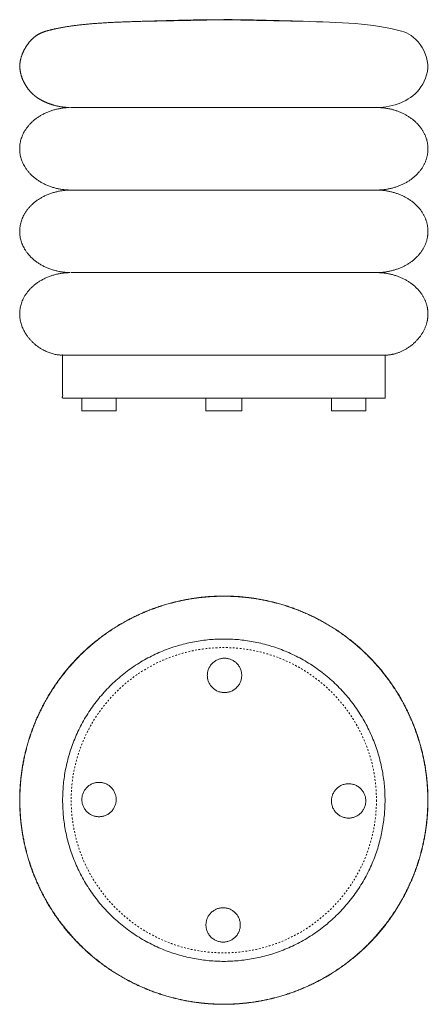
# Model space of a CAD drawing. Header units: millimetres. Extents: x -4464 to -2639, y -3467 to -2321.
# Tile 2 of 3: x -3792 to -3316, y -3467 to -2321. Entities that reach past the tile are written whole.
import ezdxf

# ---------------------------------------------------------------- set-up
doc = ezdxf.new("R2010")
doc.units = ezdxf.units.MM
doc.header["$MEASUREMENT"] = 0
doc.linetypes.add('Hidden', pattern=[4, 2, -2])
doc.layers.add('Default', color=7, linetype='Continuous', lineweight=18, true_color=0x000000)
doc.layers.add('Make2D$hidden$lines', color=254, linetype='Continuous', lineweight=0, true_color=0xbebebe)

msp = doc.modelspace()

# ---------------------------------------------------------------- linework, layer by layer
at = {"layer": 'Default', "linetype": 'Hidden'}
msp.add_circle((-3554.3, -3229.5), 177.7, dxfattribs=at)
at = {"layer": 'Default'}
for points, weights, degree, knots in [([(-3554.7, -2320.8), (-3560.3, -2320.7), (-3572.8, -2320.8), (-3592.4, -2321.1), (-3612.1, -2321.6), (-3633.8, -2322.2), (-3656.6, -2322.8), (-3681.6, -2323.7), (-3705.4, -2325.1), (-3726.4, -2327.2), (-3743.3, -2329.8), (-3754.1, -2332.1), (-3761.1, -2334), (-3765.9, -2335.6), (-3770.1, -2337.6), (-3773.8, -2340), (-3777.8, -2343.4), (-3782.2, -2348.4), (-3786.6, -2355.2), (-3790, -2362.9), (-3791.8, -2370.5), (-3791.9, -2377.7), (-3790.7, -2384.6), (-3788.2, -2391.6), (-3784.5, -2398.4), (-3780.6, -2403.5), (-3777, -2407.2), (-3773.9, -2409.8), (-3770.7, -2412.1), (-3767.4, -2414.1), (-3763.6, -2416.1), (-3758.2, -2418.4), (-3750.7, -2420.9), (-3741.8, -2422.6), (-3735.7, -2423), (-3732.9, -2423), (-3767.7, -2423.5), (-3792, -2443.3), (-3792, -2471.1), (-3792, -2499.2), (-3767.1, -2519.1), (-3732, -2519.1), (-3767.1, -2519.1), (-3792, -2539), (-3792, -2567.2), (-3792, -2595.3), (-3767.1, -2615.2), (-3732, -2615.2), (-3767.1, -2615.2), (-3792, -2635.1), (-3792, -2663.3), (-3792, -2691.4), (-3767.1, -2711.3), (-3742, -2711.3), (-3742, -2728), (-3742, -2744.6), (-3742, -2761.3), (-3679.4, -2761.3), (-3616.9, -2761.3), (-3554.3, -2761.3)], [1, 1, 1, 1, 1, 1, 1, 1, 1, 1, 1, 1, 1, 1, 1, 1, 1, 1, 1, 1, 1, 1, 1, 1, 1, 1, 1, 1, 1, 1, 1, 1, 1, 1, 1, 1, 0.809898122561, 0.812025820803, 1.00638309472, 0.809874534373, 0.80987449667, 1.00638295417, 0.80987449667, 0.809874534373, 1.00638309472, 0.809874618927, 0.809874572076, 1.00638295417, 0.809874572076, 0.809874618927, 1.00638309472, 0.809874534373, 0.80987449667, 1.00638295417, 1.00638295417, 1.00638295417, 1.00638295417, 1.00638295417, 1.00638295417, 1.00638295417], 3, [0, 0, 0, 0, 16.668785, 37.623104, 58.752372, 75.811319, 102.721621, 127.110297, 151.033486, 174.061771, 190.518384, 202.28765, 207.275802, 212.251968, 217.33029, 221.308199, 225.535208, 233.157396, 241.445826, 250.046928, 258.647883, 265.27862, 271.816586, 279.93525, 287.879519, 295.288806, 299.390788, 303.393207, 307.329389, 311.226366, 315.104729, 320.397993, 328.918471, 338.843835, 347.315322, 347.315322, 347.315322, 440.531349, 440.531349, 440.531349, 534.77914, 534.77914, 534.77914, 629.026931, 629.026931, 629.026931, 723.274699, 723.274699, 723.274699, 817.522467, 817.522467, 817.522467, 911.770258, 911.770258, 911.770258, 955.2038, 955.2038, 955.2038, 1142.86485, 1142.86485, 1142.86485, 1142.86485]), ([(-3375.8, -2423), (-3360.4, -2423.2), (-3345.7, -2427.9), (-3334.2, -2437.1), (-3322.5, -2446.5), (-3316.6, -2458.5), (-3316.6, -2471.1), (-3316.6, -2483.6), (-3322.5, -2495.7), (-3334.2, -2505.1), (-3345.9, -2514.4), (-3361, -2519.1), (-3376.6, -2519.1)], [0.994011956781, 0.900372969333, 0.853553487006, 0.853553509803, 0.85355353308, 0.902369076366, 1.00000013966, 0.902369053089, 0.853553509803, 0.853553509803, 0.853553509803, 0.902369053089, 1.00000013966], 3, [0.961797, 0.961797, 0.961797, 0.961797, 46.558466, 46.558466, 46.558466, 88.006694, 88.006694, 88.006694, 129.454931, 129.454931, 129.454931, 176.013393, 176.013393, 176.013393, 176.013393]), ([(-3376.6, -2519.1), (-3361, -2519.1), (-3345.9, -2523.8), (-3334.2, -2533.2), (-3322.5, -2542.6), (-3316.6, -2554.6), (-3316.6, -2567.2), (-3316.6, -2579.7), (-3322.5, -2591.8), (-3334.2, -2601.1), (-3345.9, -2610.5), (-3361, -2615.2), (-3376.6, -2615.2)], [1.00000013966, 0.902369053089, 0.853553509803, 0.853553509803, 0.853553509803, 0.902369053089, 1.00000013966, 0.902369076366, 0.85355353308, 0.853553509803, 0.853553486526, 0.902368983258, 1], 3, [0, 0, 0, 0, 46.558462, 46.558462, 46.558462, 88.006699, 88.006699, 88.006699, 129.454927, 129.454927, 129.454927, 176.013393, 176.013393, 176.013393, 176.013393]), ([(-3376.6, -2615.2), (-3361, -2615.2), (-3345.9, -2619.9), (-3334.2, -2629.3), (-3322.5, -2638.7), (-3316.6, -2650.7), (-3316.6, -2663.3), (-3316.6, -2675.8), (-3322.5, -2687.9), (-3332.7, -2697.2), (-3343, -2706.6), (-3355.4, -2711.3), (-3366.6, -2711.3)], [1, 0.902368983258, 0.853553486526, 0.853553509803, 0.85355353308, 0.902369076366, 1.00000013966, 0.902369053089, 0.853553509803, 0.853553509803, 0.853553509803, 0.902369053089, 1.00000013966], 3, [0, 0, 0, 0, 46.558466, 46.558466, 46.558466, 88.006694, 88.006694, 88.006694, 128.34995, 128.34995, 128.34995, 166.878086, 166.878086, 166.878086, 166.878086]), ([(-3792, -3229.5), (-3792, -3184.1), (-3775.3, -3142), (-3757.2, -3096.2), (-3722.4, -3061.4), (-3687.5, -3026.6), (-3641.8, -3008.5), (-3599.6, -2991.8), (-3554.3, -2991.8), (-3509, -2991.8), (-3466.8, -3008.5), (-3421.1, -3026.6), (-3386.2, -3061.4), (-3351.4, -3096.2), (-3333.3, -3142), (-3316.6, -3184.1), (-3316.6, -3229.5), (-3316.6, -3274.8), (-3333.3, -3316.9), (-3351.4, -3362.7), (-3386.2, -3397.5), (-3421.1, -3432.3), (-3466.8, -3450.4), (-3509, -3467.1), (-3554.3, -3467.1), (-3599.6, -3467.1), (-3641.8, -3450.4), (-3687.5, -3432.3), (-3722.4, -3397.5), (-3757.2, -3362.7), (-3775.3, -3316.9), (-3792, -3274.8), (-3792, -3229.5)], [1, 0.982290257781, 1, 0.979219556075, 1, 0.979219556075, 1, 0.982290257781, 1, 0.982290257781, 1, 0.979219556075, 1, 0.979219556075, 1, 0.982290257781, 1, 0.982290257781, 1, 0.979219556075, 1, 0.979219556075, 1, 0.982290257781, 1, 0.982290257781, 1, 0.979219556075, 1, 0.979219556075, 1, 0.982290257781, 1], 2, [0, 0, 0, 89.588477, 89.588477, 186.658553, 186.658553, 283.728628, 283.728628, 373.317105, 373.317105, 462.905582, 462.905582, 559.975658, 559.975658, 657.045733, 657.045733, 746.63421, 746.63421, 836.222688, 836.222688, 933.292763, 933.292763, 1030.362839, 1030.362839, 1119.951316, 1119.951316, 1209.539793, 1209.539793, 1306.609868, 1306.609868, 1403.679944, 1403.679944, 1493.268421, 1493.268421, 1493.268421]), ([(-3791.8, -3229.5), (-3791.8, -3184.2), (-3775.1, -3142), (-3757, -3096.3), (-3722.2, -3061.5), (-3687.5, -3026.7), (-3641.7, -3008.6), (-3599.6, -2992), (-3554.3, -2992)], [1, 0.982290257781, 1, 0.979219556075, 1, 0.979219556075, 1, 0.982290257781, 1], 2, [0, 0, 0, 89.527768, 89.527768, 186.532064, 186.532064, 283.53636, 283.53636, 373.064128, 373.064128, 373.064128]), ([(-3554.3, -2992), (-3509, -2992), (-3466.9, -3008.6), (-3421.1, -3026.7), (-3386.4, -3061.5), (-3351.6, -3096.3), (-3333.5, -3142), (-3316.8, -3184.2), (-3316.8, -3229.5)], [1, 0.982290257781, 1, 0.979219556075, 1, 0.979219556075, 1, 0.982290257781, 1], 2, [0, 0, 0, 89.527768, 89.527768, 186.532064, 186.532064, 283.53636, 283.53636, 373.064128, 373.064128, 373.064128]), ([(-3554.3, -3467), (-3599.6, -3467), (-3641.7, -3450.3), (-3687.5, -3432.2), (-3722.2, -3397.4), (-3757, -3362.6), (-3775.1, -3316.9), (-3791.8, -3274.8), (-3791.8, -3229.5)], [1, 0.982290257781, 1, 0.979219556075, 1, 0.979219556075, 1, 0.982290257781, 1], 2, [0, 0, 0, 89.527768, 89.527768, 186.532064, 186.532064, 283.53636, 283.53636, 373.064128, 373.064128, 373.064128]), ([(-3316.8, -3229.5), (-3316.8, -3274.8), (-3333.5, -3316.9), (-3351.6, -3362.6), (-3386.4, -3397.4), (-3421.1, -3432.2), (-3466.9, -3450.3), (-3509, -3467), (-3554.3, -3467)], [1, 0.982290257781, 1, 0.979219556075, 1, 0.979219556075, 1, 0.982290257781, 1], 2, [0, 0, 0, 89.527768, 89.527768, 186.532064, 186.532064, 283.53636, 283.53636, 373.064128, 373.064128, 373.064128])]:
    msp.add_rational_spline(points, weights, degree=degree, knots=knots, dxfattribs=at)
for points, degree in [([(-3554.3, -2320.7), (-3596.7, -2321.6), (-3639.1, -2322.4)], 2), ([(-3554.3, -2320.8), (-3554.4, -2320.8), (-3554.6, -2320.8), (-3554.7, -2320.8)], 3), ([(-3554.3, -2320.7), (-3511.9, -2321.6), (-3469.5, -2322.4)], 2), ([(-3554.3, -2320.7), (-3551.9, -2320.7), (-3549.6, -2320.7)], 2), ([(-3549.6, -2320.7), (-3523.3, -2320.7), (-3496.7, -2321.6), (-3469.5, -2322.4)], 3), ([(-3732.9, -2423), (-3732.9, -2423), (-3732.9, -2423), (-3732.8, -2423)], 3), ([(-3554.3, -2423), (-3643.6, -2423), (-3732.8, -2423)], 2), ([(-3376.6, -2423), (-3554.3, -2423), (-3732, -2423)], 2), ([(-3376.6, -2423), (-3376.6, -2423), (-3376.6, -2423)], 2), ([(-3376.6, -2519.1), (-3554.3, -2519.1), (-3732, -2519.1)], 2), ([(-3376.6, -2519.1), (-3376.6, -2519.1), (-3376.6, -2519.1)], 2), ([(-3376.6, -2615.2), (-3554.3, -2615.2), (-3732, -2615.2)], 2), ([(-3376.6, -2615.2), (-3376.6, -2615.2), (-3376.6, -2615.2)], 2), ([(-3366.6, -2711.3), (-3554.3, -2711.3), (-3742, -2711.3)], 2), ([(-3366.6, -2711.3), (-3366.6, -2711.3), (-3366.6, -2711.3)], 2), ([(-3366.6, -2711.3), (-3366.6, -2736.3), (-3366.6, -2761.3)], 2), ([(-3719.6, -2761.3), (-3719.6, -2768.8), (-3719.6, -2776.3)], 2), ([(-3699.6, -2761.3), (-3709.6, -2761.3), (-3719.6, -2761.3)], 2), ([(-3679.6, -2761.3), (-3689.6, -2761.3), (-3699.6, -2761.3)], 2), ([(-3679.6, -2761.3), (-3679.6, -2768.8), (-3679.6, -2776.3)], 2), ([(-3575.1, -2761.3), (-3575.1, -2768.8), (-3575.1, -2776.3)], 2), ([(-3535.1, -2761.3), (-3555.1, -2761.3), (-3575.1, -2761.3)], 2), ([(-3554.3, -2761.3), (-3460.5, -2761.3), (-3366.6, -2761.3)], 2), ([(-3533.5, -2761.3), (-3534.3, -2761.3), (-3535.1, -2761.3)], 2), ([(-3533.5, -2761.3), (-3533.5, -2768.8), (-3533.5, -2776.3)], 2), ([(-3429, -2761.3), (-3429, -2768.8), (-3429, -2776.3)], 2), ([(-3389, -2761.3), (-3409, -2761.3), (-3429, -2761.3)], 2), ([(-3389, -2761.3), (-3389, -2768.8), (-3389, -2776.3)], 2), ([(-3699.6, -2776.3), (-3709.6, -2776.3), (-3719.6, -2776.3)], 2), ([(-3679.6, -2776.3), (-3689.6, -2776.3), (-3699.6, -2776.3)], 2), ([(-3535.1, -2776.3), (-3555.1, -2776.3), (-3575.1, -2776.3)], 2), ([(-3533.5, -2776.3), (-3534.3, -2776.3), (-3535.1, -2776.3)], 2), ([(-3389, -2776.3), (-3409, -2776.3), (-3429, -2776.3)], 2)]:
    msp.add_open_spline(points, degree=degree, dxfattribs=at)
for points, weights, degree in [([(-3554.3, -2320.8), (-3552.6, -2320.7), (-3550.9, -2320.7)], [1, 0.999998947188, 1], 2), ([(-3732, -2423), (-3732.4, -2423), (-3732.9, -2423)], [1, 0.999980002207, 1], 2), ([(-3732.6, -2423), (-3732.7, -2423), (-3732.7, -2423), (-3732.8, -2423)], [0.995459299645, 0.995047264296, 0.994636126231, 0.994225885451], 3), ([(-3732.6, -2423), (-3732.3, -2423), (-3732, -2423)], [1, 0.999989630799, 1], 2), ([(-3376.6, -2423), (-3376.2, -2423), (-3375.8, -2423)], [1, 0.999983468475, 1], 2), ([(-3376.6, -2423), (-3376.3, -2423), (-3376, -2423)], [1, 0.999989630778, 1], 2)]:
    msp.add_rational_spline(points, weights, degree=degree, dxfattribs=at)
for points, knots in [([(-3469.5, -2322.4), (-3428.9, -2323.5), (-3386.9, -2324.4), (-3353.5, -2332.4), (-3345.4, -2334.4), (-3337.7, -2336.7), (-3330.6, -2343.7), (-3323.8, -2350.6), (-3317.5, -2361.7), (-3316.9, -2372.9), (-3316.2, -2383.7), (-3320.8, -2394.4), (-3327, -2402.1), (-3332.9, -2409.5), (-3340.2, -2414.1), (-3348.1, -2417.4), (-3356.9, -2421), (-3366.4, -2423), (-3375.8, -2423)], [1, 1, 1, 1, 117.970051, 117.970051, 117.970051, 144.426975, 144.426975, 144.426975, 178.503353, 178.503353, 178.503353, 211.373549, 211.373549, 211.373549, 238.173533, 238.173533, 238.173533, 266.753157, 266.753157, 266.753157, 266.753157]), ([(-3375.8, -2423), (-3375.8, -2423), (-3435.3, -2423), (-3494.8, -2423), (-3554.3, -2423)], [0, 0, 0, 0, 0.00017, 178.540433, 178.540433, 178.540433, 178.540433])]:
    msp.add_open_spline(points, degree=3, knots=knots, dxfattribs=at)
at = {"layer": 'Make2D$hidden$lines'}
for points, knots in [([(-3742, -3229.5), (-3742, -3041.8), (-3554.3, -3041.8), (-3366.6, -3041.8), (-3366.6, -3229.5), (-3366.6, -3417.1), (-3554.3, -3417.1), (-3742, -3417.1), (-3742, -3229.5)], [0, 0, 0, 294.777289, 294.777289, 589.554578, 589.554578, 884.331867, 884.331867, 1179.109156, 1179.109156, 1179.109156]), ([(-3573.5, -3084.2), (-3573.5, -3064.2), (-3553.5, -3064.2), (-3533.5, -3064.2), (-3533.5, -3084.2), (-3533.5, -3104.2), (-3553.5, -3104.2), (-3573.5, -3104.2), (-3573.5, -3084.2)], [0, 0, 0, 31.415927, 31.415927, 62.831853, 62.831853, 94.24778, 94.24778, 125.663706, 125.663706, 125.663706]), ([(-3699.6, -3248.7), (-3719.6, -3248.7), (-3719.6, -3228.7), (-3719.6, -3208.7), (-3699.6, -3208.7), (-3679.6, -3208.7), (-3679.6, -3228.7), (-3679.6, -3248.7), (-3699.6, -3248.7)], [0, 0, 0, 31.415927, 31.415927, 62.831853, 62.831853, 94.24778, 94.24778, 125.663706, 125.663706, 125.663706]), ([(-3409, -3210.3), (-3389, -3210.3), (-3389, -3230.3), (-3389, -3250.3), (-3409, -3250.3), (-3429, -3250.3), (-3429, -3230.3), (-3429, -3210.3), (-3409, -3210.3)], [0, 0, 0, 31.415927, 31.415927, 62.831853, 62.831853, 94.24778, 94.24778, 125.663706, 125.663706, 125.663706]), ([(-3535.1, -3374.7), (-3535.1, -3394.7), (-3555.1, -3394.7), (-3575.1, -3394.7), (-3575.1, -3374.7), (-3575.1, -3354.7), (-3555.1, -3354.7), (-3535.1, -3354.7), (-3535.1, -3374.7)], [0, 0, 0, 31.415927, 31.415927, 62.831853, 62.831853, 94.24778, 94.24778, 125.663706, 125.663706, 125.663706])]:
    msp.add_rational_spline(points, [1, 0.707106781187, 1, 0.707106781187, 1, 0.707106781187, 1, 0.707106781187, 1], degree=2, knots=knots, dxfattribs=at)

doc.saveas('drawing.dxf')
